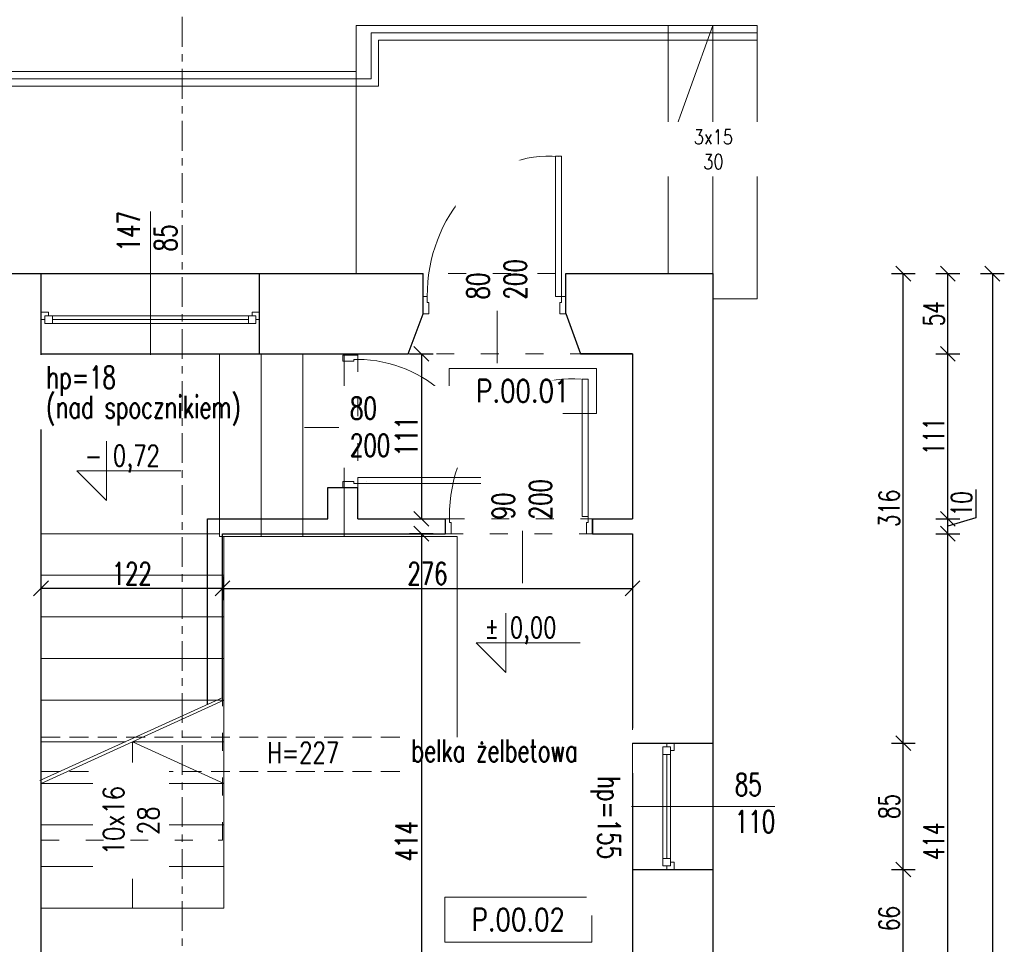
# Model space of a CAD drawing. Header units: inches. Extents: x 4551 to 8756, y -20806 to 359.
# Tile 26 of 35: x 6913 to 7575, y -4913 to -4291. Entities that reach past the tile are written whole.
import ezdxf
from ezdxf.lldxf.tags import DXFTag

# ---------------------------------------------------------------- set-up
doc = ezdxf.new("R2010")
doc.units = ezdxf.units.IN
doc.header["$MEASUREMENT"] = 0
for name, pattern in [('ACAD_ISO03W100', [30, 12, -18]), ('CENTER', [7, 4, -1, 1, -1]), ('HIDDEN', [9.525, 6.35, -3.175])]:
    doc.linetypes.add(name, pattern=pattern)
doc.layers.add('0_RID_NIEDRUKOWALNA', color=7, linetype='ACAD_ISO03W100', lineweight=0, plot=False)
for name, color, linetype, lineweight in [('0_RID_STOLARKA', 7, 'Continuous', 5), ('0_RID_WIDOK', 252, 'Continuous', 5), ('0_RID_WYMIAR', 117, 'Continuous', 5), ('A-AREA-IDEN', 202, 'Continuous', 9), ('A_opisy-stolarka', 7, 'Continuous', 9), ('K-MUR', 1, 'Continuous', 30), ('K-WYMIARY', 150, 'Continuous', 5), ('WYMIAR_PB', 115, 'Continuous', 5)]:
    doc.layers.add(name, color=color, linetype=linetype, lineweight=lineweight)
doc.styles.add('1 100 MAŁE', font='romans.shx', dxfattribs={"width": 0.8, "height": 16})
doc.styles.add('RomanS', font='romans.shx', dxfattribs={"width": 0.8})
doc.styles.add('standard_1', font='romans.shx', dxfattribs={"width": 0.7})
tags = doc.linetypes.add('DASH', pattern=[15, 10, -5]).pattern_tags.tags
tags[6:7] = [DXFTag(74, 4), DXFTag(75, 0), DXFTag(340, '0'), DXFTag(46, 0.0), DXFTag(50, 0.0), DXFTag(44, 0.0), DXFTag(45, 0.0)]
tags[4:5] = [DXFTag(74, 4), DXFTag(75, 0), DXFTag(340, '0'), DXFTag(46, 0.0), DXFTag(50, 0.0), DXFTag(44, 0.0), DXFTag(45, 0.0)]
doc.dimstyles.new('ISO-100', dxfattribs={"dimtxt": 15, "dimasz": 10, "dimexe": 8, "dimexo": 0.425, "dimgap": 2.5, "dimtad": 1, "dimdec": 1, "dimrnd": 0.5, "dimtxsty": 'standard_1', "dimblk": 'OBLIQUE', "dimcen": 10, "dimadec": 0, "dimazin": 0, "dimtfac": 1, "dimtdec": 0, "dimtmove": 0, "dimatfit": 3, "dimldrblk": 'OBLIQUE', "dimfxl": 8, "dimfxlon": 1, "dimarcsym": 0})

# ---------------------------------------------------------------- blocks, each defined once
blk = doc.blocks.new('_Oblique')
at = {"color": 0, "linetype": 'ByBlock', "lineweight": -2}
blk.add_line((-0.5, -0.5), (0.5, 0.5), dxfattribs=at)
blk = doc.blocks.new('*D160')
at = {"layer": 'Defpoints', "color": 0}
for p in [(6927.13, -4172.15), (6821.13, -4462.17), (6927.13, -4462.17)]:
    blk.add_point(p, dxfattribs=at)
at = {"layer": 'K-WYMIARY', "color": 0, "lineweight": -2}
for p, q in [((6821.13, -4180.15), (6821.13, -4164.15)), ((6927.13, -4180.15), (6927.13, -4164.15)), ((6821.13, -4172.15), (6927.13, -4172.15))]:
    blk.add_line(p, q, dxfattribs=at)
at = {"layer": 'K-WYMIARY', "color": 0, "lineweight": -2, "xscale": 10, "yscale": 10, "zscale": 10, "rotation": 180}
blk.add_blockref('_Oblique', (6821.13, -4172.15), dxfattribs=at)
at = {"layer": 'K-WYMIARY', "color": 0, "lineweight": -2, "xscale": 10, "yscale": 10, "zscale": 10}
blk.add_blockref('_Oblique', (6927.13, -4172.15), dxfattribs=at)
at = {"layer": 'K-WYMIARY', "color": 0, "insert": (6874.13, -4162.65), "char_height": 14, "attachment_point": 5, "style": 'standard_1'}
blk.add_mtext('106', dxfattribs=at)
blk = doc.blocks.new('*D161')
at = {"layer": 'Defpoints', "color": 0}
for p in [(7074.13, -4172.15), (6927.13, -4462.17), (7074.13, -4462.17)]:
    blk.add_point(p, dxfattribs=at)
at = {"layer": 'K-WYMIARY', "color": 0, "lineweight": -2}
for p, q in [((6927.13, -4180.15), (6927.13, -4164.15)), ((7074.13, -4180.15), (7074.13, -4164.15)), ((6927.13, -4172.15), (7074.13, -4172.15))]:
    blk.add_line(p, q, dxfattribs=at)
at = {"layer": 'K-WYMIARY', "color": 0, "lineweight": -2, "xscale": 10, "yscale": 10, "zscale": 10, "rotation": 180}
blk.add_blockref('_Oblique', (6927.13, -4172.15), dxfattribs=at)
at = {"layer": 'K-WYMIARY', "color": 0, "lineweight": -2, "xscale": 10, "yscale": 10, "zscale": 10}
blk.add_blockref('_Oblique', (7074.13, -4172.15), dxfattribs=at)
at = {"layer": 'K-WYMIARY', "color": 0, "insert": (7000.63, -4162.65), "char_height": 14, "attachment_point": 5, "style": 'standard_1'}
blk.add_mtext('147', dxfattribs=at)
blk = doc.blocks.new('*D162')
at = {"layer": 'Defpoints', "color": 0}
for p in [(7184.13, -4172.15), (7074.13, -4462.17), (7184.13, -4462.17)]:
    blk.add_point(p, dxfattribs=at)
at = {"layer": 'K-WYMIARY', "color": 0, "lineweight": -2}
for p, q in [((7074.13, -4180.15), (7074.13, -4164.15)), ((7184.13, -4180.15), (7184.13, -4164.15)), ((7074.13, -4172.15), (7184.13, -4172.15))]:
    blk.add_line(p, q, dxfattribs=at)
at = {"layer": 'K-WYMIARY', "color": 0, "lineweight": -2, "xscale": 10, "yscale": 10, "zscale": 10, "rotation": 180}
blk.add_blockref('_Oblique', (7074.13, -4172.15), dxfattribs=at)
at = {"layer": 'K-WYMIARY', "color": 0, "lineweight": -2, "xscale": 10, "yscale": 10, "zscale": 10}
blk.add_blockref('_Oblique', (7184.13, -4172.15), dxfattribs=at)
at = {"layer": 'K-WYMIARY', "color": 0, "insert": (7129.13, -4162.65), "char_height": 14, "attachment_point": 5, "style": 'standard_1'}
blk.add_mtext('110', dxfattribs=at)
blk = doc.blocks.new('*D163')
at = {"layer": 'Defpoints', "color": 0}
for p in [(7280.13, -4172.15), (7184.13, -4462.17), (7280.13, -4462.17)]:
    blk.add_point(p, dxfattribs=at)
at = {"layer": 'K-WYMIARY', "color": 0, "lineweight": -2}
for p, q in [((7184.13, -4180.15), (7184.13, -4164.15)), ((7280.13, -4180.15), (7280.13, -4164.15)), ((7184.13, -4172.15), (7280.13, -4172.15))]:
    blk.add_line(p, q, dxfattribs=at)
at = {"layer": 'K-WYMIARY', "color": 0, "lineweight": -2, "xscale": 10, "yscale": 10, "zscale": 10, "rotation": 180}
blk.add_blockref('_Oblique', (7184.13, -4172.15), dxfattribs=at)
at = {"layer": 'K-WYMIARY', "color": 0, "lineweight": -2, "xscale": 10, "yscale": 10, "zscale": 10}
blk.add_blockref('_Oblique', (7280.13, -4172.15), dxfattribs=at)
at = {"layer": 'K-WYMIARY', "color": 0, "insert": (7232.13, -4162.65), "char_height": 14, "attachment_point": 5, "style": 'standard_1'}
blk.add_mtext('96', dxfattribs=at)
blk = doc.blocks.new('*D164')
at = {"layer": 'Defpoints', "color": 0}
for p in [(7379.13, -4172.15), (7280.13, -4462.17), (7379.13, -4462.17)]:
    blk.add_point(p, dxfattribs=at)
at = {"layer": 'K-WYMIARY', "color": 0, "lineweight": -2}
for p, q in [((7280.13, -4180.15), (7280.13, -4164.15)), ((7379.13, -4180.15), (7379.13, -4164.15)), ((7280.13, -4172.15), (7379.13, -4172.15))]:
    blk.add_line(p, q, dxfattribs=at)
at = {"layer": 'K-WYMIARY', "color": 0, "lineweight": -2, "xscale": 10, "yscale": 10, "zscale": 10, "rotation": 180}
blk.add_blockref('_Oblique', (7280.13, -4172.15), dxfattribs=at)
at = {"layer": 'K-WYMIARY', "color": 0, "lineweight": -2, "xscale": 10, "yscale": 10, "zscale": 10}
blk.add_blockref('_Oblique', (7379.13, -4172.15), dxfattribs=at)
at = {"layer": 'K-WYMIARY', "color": 0, "insert": (7329.63, -4162.65), "char_height": 14, "attachment_point": 5, "style": 'standard_1'}
blk.add_mtext('99', dxfattribs=at)
blk = doc.blocks.new('*D171')
at = {"layer": 'Defpoints', "color": 0}
for p in [(6927.13, -4142.15), (6904.13, -4516.17), (6927.13, -4516.17)]:
    blk.add_point(p, dxfattribs=at)
at = {"layer": 'K-WYMIARY', "color": 0, "lineweight": -2}
for p, q in [((6904.13, -4150.15), (6904.13, -4134.15)), ((6927.13, -4150.15), (6927.13, -4134.15)), ((6904.13, -4142.15), (6927.13, -4142.15))]:
    blk.add_line(p, q, dxfattribs=at)
at = {"layer": 'K-WYMIARY', "color": 0, "lineweight": -2, "xscale": 10, "yscale": 10, "zscale": 10, "rotation": 180}
blk.add_blockref('_Oblique', (6904.13, -4142.15), dxfattribs=at)
at = {"layer": 'K-WYMIARY', "color": 0, "lineweight": -2, "xscale": 10, "yscale": 10, "zscale": 10}
blk.add_blockref('_Oblique', (6927.13, -4142.15), dxfattribs=at)
at = {"layer": 'K-WYMIARY', "color": 0, "insert": (6915.63, -4132.65), "char_height": 14, "attachment_point": 5, "style": 'standard_1'}
blk.add_mtext('23', dxfattribs=at)
blk = doc.blocks.new('*D172')
at = {"layer": 'Defpoints', "color": 0}
for p in [(7325.13, -4142.15), (6927.13, -4516.17), (7325.13, -4516.17)]:
    blk.add_point(p, dxfattribs=at)
at = {"layer": 'K-WYMIARY', "color": 0, "lineweight": -2}
for p, q in [((6927.13, -4150.15), (6927.13, -4134.15)), ((7325.13, -4150.15), (7325.13, -4134.15)), ((6927.13, -4142.15), (7325.13, -4142.15))]:
    blk.add_line(p, q, dxfattribs=at)
at = {"layer": 'K-WYMIARY', "color": 0, "lineweight": -2, "xscale": 10, "yscale": 10, "zscale": 10, "rotation": 180}
blk.add_blockref('_Oblique', (6927.13, -4142.15), dxfattribs=at)
at = {"layer": 'K-WYMIARY', "color": 0, "lineweight": -2, "xscale": 10, "yscale": 10, "zscale": 10}
blk.add_blockref('_Oblique', (7325.13, -4142.15), dxfattribs=at)
at = {"layer": 'K-WYMIARY', "color": 0, "insert": (7126.13, -4132.65), "char_height": 14, "attachment_point": 5, "style": 'standard_1'}
blk.add_mtext('398', dxfattribs=at)
blk = doc.blocks.new('*D173')
at = {"layer": 'Defpoints', "color": 0}
for p in [(7379.13, -4142.15), (7379.13, -4462.17), (7325.13, -4516.17)]:
    blk.add_point(p, dxfattribs=at)
at = {"layer": 'K-WYMIARY', "color": 0, "lineweight": -2}
for p, q in [((7325.13, -4150.15), (7325.13, -4134.15)), ((7379.13, -4150.15), (7379.13, -4134.15)), ((7325.13, -4142.15), (7379.13, -4142.15))]:
    blk.add_line(p, q, dxfattribs=at)
at = {"layer": 'K-WYMIARY', "color": 0, "lineweight": -2, "xscale": 10, "yscale": 10, "zscale": 10, "rotation": 180}
blk.add_blockref('_Oblique', (7325.13, -4142.15), dxfattribs=at)
at = {"layer": 'K-WYMIARY', "color": 0, "lineweight": -2, "xscale": 10, "yscale": 10, "zscale": 10}
blk.add_blockref('_Oblique', (7379.13, -4142.15), dxfattribs=at)
at = {"layer": 'K-WYMIARY', "color": 0, "insert": (7352.13, -4132.65), "char_height": 14, "attachment_point": 5, "style": 'standard_1'}
blk.add_mtext('54', dxfattribs=at)
blk = doc.blocks.new('*D174')
at = {"layer": 'Defpoints', "color": 0}
for p in [(7379.13, -4112.15), (5041.13, -4432.17), (7379.13, -4432.17)]:
    blk.add_point(p, dxfattribs=at)
at = {"layer": 'K-WYMIARY', "color": 0, "lineweight": -2}
for p, q in [((5041.13, -4120.15), (5041.13, -4104.15)), ((7379.13, -4120.15), (7379.13, -4104.15)), ((5041.13, -4112.15), (7379.13, -4112.15))]:
    blk.add_line(p, q, dxfattribs=at)
at = {"layer": 'K-WYMIARY', "color": 0, "lineweight": -2, "xscale": 10, "yscale": 10, "zscale": 10, "rotation": 180}
blk.add_blockref('_Oblique', (5041.13, -4112.15), dxfattribs=at)
at = {"layer": 'K-WYMIARY', "color": 0, "lineweight": -2, "xscale": 10, "yscale": 10, "zscale": 10}
blk.add_blockref('_Oblique', (7379.13, -4112.15), dxfattribs=at)
at = {"layer": 'K-WYMIARY', "color": 0, "insert": (6210.13, -4102.65), "char_height": 14, "attachment_point": 5, "style": 'standard_1'}
blk.add_mtext('2338', dxfattribs=at)
blk = doc.blocks.new('*D201')
at = {"layer": 'Defpoints', "color": 0}
for p in [(7379.13, -4462.17), (7247.36, -5629.17), (7567.38, -5629.17)]:
    blk.add_point(p, dxfattribs=at)
at = {"layer": 'K-WYMIARY', "color": 0, "lineweight": -2}
for p, q in [((7559.38, -4462.17), (7575.38, -4462.17)), ((7567.38, -4462.17), (7567.38, -5629.17)), ((7559.38, -5629.17), (7575.38, -5629.17))]:
    blk.add_line(p, q, dxfattribs=at)
at = {"layer": 'K-WYMIARY', "color": 0, "lineweight": -2, "xscale": 10, "yscale": 10, "zscale": 10}
for p, rotation in [((7567.38, -4462.17), 90), ((7567.38, -5629.17), 270)]:
    blk.add_blockref('_Oblique', p, dxfattribs=dict(at, rotation=rotation))
at = {"layer": 'K-WYMIARY', "color": 0, "insert": (7557.88, -5045.67), "char_height": 14, "attachment_point": 5, "rotation": 90, "style": 'standard_1'}
blk.add_mtext('1167', dxfattribs=at)
blk = doc.blocks.new('*D208')
at = {"layer": 'Defpoints', "color": 0}
for p in [(7379.13, -4863.17), (7507.38, -4863.17), (7379.13, -4929.17)]:
    blk.add_point(p, dxfattribs=at)
at = {"layer": 'K-WYMIARY', "color": 0, "lineweight": -2}
for p, q in [((7499.38, -4863.17), (7515.38, -4863.17)), ((7507.38, -4929.17), (7507.38, -4863.17)), ((7499.38, -4929.17), (7515.38, -4929.17))]:
    blk.add_line(p, q, dxfattribs=at)
at = {"layer": 'K-WYMIARY', "color": 0, "lineweight": -2, "xscale": 10, "yscale": 10, "zscale": 10}
for p, rotation in [((7507.38, -4863.17), 90), ((7507.38, -4929.17), 270)]:
    blk.add_blockref('_Oblique', p, dxfattribs=dict(at, rotation=rotation))
at = {"layer": 'K-WYMIARY', "color": 0, "insert": (7497.88, -4896.17), "char_height": 14, "attachment_point": 5, "rotation": 90, "style": 'standard_1'}
blk.add_mtext('66', dxfattribs=at)
blk = doc.blocks.new('*D209')
at = {"layer": 'Defpoints', "color": 0}
for p in [(7379.13, -4778.17), (7507.38, -4778.17), (7379.13, -4863.17)]:
    blk.add_point(p, dxfattribs=at)
at = {"layer": 'K-WYMIARY', "color": 0, "lineweight": -2}
for p, q in [((7499.38, -4778.17), (7515.38, -4778.17)), ((7507.38, -4863.17), (7507.38, -4778.17)), ((7499.38, -4863.17), (7515.38, -4863.17))]:
    blk.add_line(p, q, dxfattribs=at)
at = {"layer": 'K-WYMIARY', "color": 0, "lineweight": -2, "xscale": 10, "yscale": 10, "zscale": 10}
for p, rotation in [((7507.38, -4778.17), 90), ((7507.38, -4863.17), 270)]:
    blk.add_blockref('_Oblique', p, dxfattribs=dict(at, rotation=rotation))
at = {"layer": 'K-WYMIARY', "color": 0, "insert": (7497.88, -4820.67), "char_height": 14, "attachment_point": 5, "rotation": 90, "style": 'standard_1'}
blk.add_mtext('85', dxfattribs=at)
blk = doc.blocks.new('*D210')
at = {"layer": 'Defpoints', "color": 0}
for p in [(7379.13, -4462.17), (7507.38, -4462.17), (7379.13, -4778.17)]:
    blk.add_point(p, dxfattribs=at)
at = {"layer": 'K-WYMIARY', "color": 0, "lineweight": -2}
for p, q in [((7499.38, -4462.17), (7515.38, -4462.17)), ((7507.38, -4778.17), (7507.38, -4462.17)), ((7499.38, -4778.17), (7515.38, -4778.17))]:
    blk.add_line(p, q, dxfattribs=at)
at = {"layer": 'K-WYMIARY', "color": 0, "lineweight": -2, "xscale": 10, "yscale": 10, "zscale": 10}
for p, rotation in [((7507.38, -4462.17), 90), ((7507.38, -4778.17), 270)]:
    blk.add_blockref('_Oblique', p, dxfattribs=dict(at, rotation=rotation))
at = {"layer": 'K-WYMIARY', "color": 0, "insert": (7497.88, -4620.17), "char_height": 14, "attachment_point": 5, "rotation": 90, "style": 'standard_1'}
blk.add_mtext('316', dxfattribs=at)
blk = doc.blocks.new('*D217')
at = {"layer": 'Defpoints', "color": 0}
for p in [(7325.13, -4637.17), (7537.38, -4637.17), (7323.76, -5051.17)]:
    blk.add_point(p, dxfattribs=at)
at = {"layer": 'K-WYMIARY', "color": 0, "lineweight": -2}
for p, q in [((7529.38, -4637.17), (7545.38, -4637.17)), ((7537.38, -5051.17), (7537.38, -4637.17)), ((7529.38, -5051.17), (7545.38, -5051.17))]:
    blk.add_line(p, q, dxfattribs=at)
at = {"layer": 'K-WYMIARY', "color": 0, "lineweight": -2, "xscale": 10, "yscale": 10, "zscale": 10}
for p, rotation in [((7537.38, -4637.17), 90), ((7537.38, -5051.17), 270)]:
    blk.add_blockref('_Oblique', p, dxfattribs=dict(at, rotation=rotation))
at = {"layer": 'K-WYMIARY', "color": 0, "insert": (7527.88, -4844.17), "char_height": 14, "attachment_point": 5, "rotation": 90, "style": 'standard_1'}
blk.add_mtext('414', dxfattribs=at)
blk = doc.blocks.new('*D218')
at = {"layer": 'Defpoints', "color": 0}
for p in [(7324.87, -4627.17), (7537.38, -4627.17), (7325.13, -4637.17)]:
    blk.add_point(p, dxfattribs=at)
at = {"layer": 'K-WYMIARY', "color": 0, "lineweight": -2}
for p, q in [((7556.13, -4607.54), (7556.13, -4626.54)), ((7529.38, -4627.17), (7545.38, -4627.17)), ((7556.13, -4626.54), (7537.38, -4632.17)), ((7537.38, -4637.17), (7537.38, -4627.17)), ((7529.38, -4637.17), (7545.38, -4637.17))]:
    blk.add_line(p, q, dxfattribs=at)
at = {"layer": 'K-WYMIARY', "color": 0, "lineweight": -2, "xscale": 10, "yscale": 10, "zscale": 10}
for p, rotation in [((7537.38, -4627.17), 90), ((7537.38, -4637.17), 270)]:
    blk.add_blockref('_Oblique', p, dxfattribs=dict(at, rotation=rotation))
at = {"layer": 'K-WYMIARY', "color": 0, "insert": (7546.63, -4617.04), "char_height": 14, "attachment_point": 5, "rotation": 90, "style": 'standard_1'}
blk.add_mtext('10', dxfattribs=at)
blk = doc.blocks.new('*D219')
at = {"layer": 'Defpoints', "color": 0}
for p in [(7325.13, -4516.17), (7537.38, -4516.17), (7324.87, -4627.17)]:
    blk.add_point(p, dxfattribs=at)
at = {"layer": 'K-WYMIARY', "color": 0, "lineweight": -2}
for p, q in [((7529.38, -4516.17), (7545.38, -4516.17)), ((7537.38, -4627.17), (7537.38, -4516.17)), ((7529.38, -4627.17), (7545.38, -4627.17))]:
    blk.add_line(p, q, dxfattribs=at)
at = {"layer": 'K-WYMIARY', "color": 0, "lineweight": -2, "xscale": 10, "yscale": 10, "zscale": 10}
for p, rotation in [((7537.38, -4516.17), 90), ((7537.38, -4627.17), 270)]:
    blk.add_blockref('_Oblique', p, dxfattribs=dict(at, rotation=rotation))
at = {"layer": 'K-WYMIARY', "color": 0, "insert": (7527.88, -4571.67), "char_height": 14, "attachment_point": 5, "rotation": 90, "style": 'standard_1'}
blk.add_mtext('111', dxfattribs=at)
blk = doc.blocks.new('*D220')
at = {"layer": 'Defpoints', "color": 0}
for p in [(7379.13, -4462.17), (7537.38, -4462.17), (7325.13, -4516.17)]:
    blk.add_point(p, dxfattribs=at)
at = {"layer": 'K-WYMIARY', "color": 0, "lineweight": -2}
for p, q in [((7529.38, -4462.17), (7545.38, -4462.17)), ((7537.38, -4516.17), (7537.38, -4462.17)), ((7529.38, -4516.17), (7545.38, -4516.17))]:
    blk.add_line(p, q, dxfattribs=at)
at = {"layer": 'K-WYMIARY', "color": 0, "lineweight": -2, "xscale": 10, "yscale": 10, "zscale": 10}
for p, rotation in [((7537.38, -4462.17), 90), ((7537.38, -4516.17), 270)]:
    blk.add_blockref('_Oblique', p, dxfattribs=dict(at, rotation=rotation))
at = {"layer": 'K-WYMIARY', "color": 0, "insert": (7527.88, -4489.17), "char_height": 14, "attachment_point": 5, "rotation": 90, "style": 'standard_1'}
blk.add_mtext('54', dxfattribs=at)
blk = doc.blocks.new('*D313')
at = {"layer": 'Defpoints', "color": 0}
for p in [(7049.13, -4637.17), (7325.13, -4637.17), (7325.13, -4674)]:
    blk.add_point(p, dxfattribs=at)
at = {"layer": 'K-WYMIARY', "color": 0, "lineweight": -2}
for p, q in [((7049.13, -4666), (7049.13, -4682)), ((7325.13, -4666), (7325.13, -4682)), ((7049.13, -4674), (7325.13, -4674))]:
    blk.add_line(p, q, dxfattribs=at)
at = {"layer": 'K-WYMIARY', "color": 0, "lineweight": -2, "xscale": 10, "yscale": 10, "zscale": 10, "rotation": 180}
blk.add_blockref('_Oblique', (7049.13, -4674), dxfattribs=at)
at = {"layer": 'K-WYMIARY', "color": 0, "lineweight": -2, "xscale": 10, "yscale": 10, "zscale": 10}
blk.add_blockref('_Oblique', (7325.13, -4674), dxfattribs=at)
at = {"layer": 'K-WYMIARY', "color": 0, "insert": (7187.13, -4664), "char_height": 15, "attachment_point": 5, "style": 'standard_1'}
blk.add_mtext('276', dxfattribs=at)
blk = doc.blocks.new('*D314')
at = {"layer": 'Defpoints', "color": 0}
for p in [(7049.13, -4637.17), (6927, -4674), (6927, -4749.17)]:
    blk.add_point(p, dxfattribs=at)
at = {"layer": 'K-WYMIARY', "color": 0, "lineweight": -2}
for p, q in [((6927, -4682), (6927, -4666)), ((7049.13, -4666), (7049.13, -4682)), ((7049.13, -4674), (6927, -4674))]:
    blk.add_line(p, q, dxfattribs=at)
at = {"layer": 'K-WYMIARY', "color": 0, "lineweight": -2, "xscale": 10, "yscale": 10, "zscale": 10, "rotation": 180}
blk.add_blockref('_Oblique', (6927, -4674), dxfattribs=at)
at = {"layer": 'K-WYMIARY', "color": 0, "lineweight": -2, "xscale": 10, "yscale": 10, "zscale": 10}
blk.add_blockref('_Oblique', (7049.13, -4674), dxfattribs=at)
at = {"layer": 'K-WYMIARY', "color": 0, "insert": (6988.07, -4664), "char_height": 15, "attachment_point": 5, "style": 'standard_1'}
blk.add_mtext('122', dxfattribs=at)
blk = doc.blocks.new('*D315')
at = {"layer": 'Defpoints', "color": 0}
for p in [(7174.13, -4516.17), (7174.13, -4627.17), (7183, -4627.17)]:
    blk.add_point(p, dxfattribs=at)
at = {"layer": 'K-WYMIARY', "color": 0, "lineweight": -2}
for p, q in [((7175, -4516.17), (7191, -4516.17)), ((7183, -4516.17), (7183, -4627.17)), ((7175, -4627.17), (7191, -4627.17))]:
    blk.add_line(p, q, dxfattribs=at)
at = {"layer": 'K-WYMIARY', "color": 0, "lineweight": -2, "xscale": 10, "yscale": 10, "zscale": 10}
for p, rotation in [((7183, -4516.17), 90), ((7183, -4627.17), 270)]:
    blk.add_blockref('_Oblique', p, dxfattribs=dict(at, rotation=rotation))
at = {"layer": 'K-WYMIARY', "color": 0, "insert": (7173, -4571.67), "char_height": 15, "attachment_point": 5, "rotation": 90, "style": 'standard_1'}
blk.add_mtext('111', dxfattribs=at)
blk = doc.blocks.new('*D316')
at = {"layer": 'Defpoints', "color": 0}
for p in [(7199.13, -4637.17), (7183, -5051.17), (7252.13, -5051.17)]:
    blk.add_point(p, dxfattribs=at)
at = {"layer": 'K-WYMIARY', "color": 0, "lineweight": -2}
for p, q in [((7191, -4637.17), (7175, -4637.17)), ((7183, -4637.17), (7183, -5051.17)), ((7191, -5051.17), (7175, -5051.17))]:
    blk.add_line(p, q, dxfattribs=at)
at = {"layer": 'K-WYMIARY', "color": 0, "lineweight": -2, "xscale": 10, "yscale": 10, "zscale": 10}
for p, rotation in [((7183, -4637.17), 90), ((7183, -5051.17), 270)]:
    blk.add_blockref('_Oblique', p, dxfattribs=dict(at, rotation=rotation))
at = {"layer": 'K-WYMIARY', "color": 0, "insert": (7173, -4844.17), "char_height": 15, "attachment_point": 5, "rotation": 90, "style": 'standard_1'}
blk.add_mtext('414', dxfattribs=at)

msp = doc.modelspace()

# ---------------------------------------------------------------- linework, layer by layer
at = {"layer": '0_RID_STOLARKA', "color": 7}
for p, q in [((7277.33, -4383.27), (7273.33, -4383.27)), ((7273.33, -4383.27), (7273.33, -4477.67)), ((7277.33, -4477.67), (7277.33, -4383.27)), ((7184.13, -4477.67), (7184.13, -4487.67)), ((7186.93, -4477.67), (7184.13, -4477.67)), ((7184.13, -4477.67), (7184.13, -4489.17)), ((7184.13, -4477.67), (7184.13, -4489.17)), ((7186.93, -4481.67), (7186.93, -4477.67)), ((7273.33, -4477.67), (7277.33, -4477.67)), ((7280.13, -4477.67), (7277.33, -4477.67)), ((7277.33, -4477.67), (7277.33, -4481.67)), ((7280.13, -4477.67), (7280.13, -4487.67)), ((7280.13, -4489.17), (7280.13, -4477.67)), ((7280.13, -4477.67), (7280.13, -4489.17)), ((7188.13, -4481.67), (7186.93, -4481.67)), ((7188.13, -4489.17), (7188.13, -4481.67)), ((7277.33, -4481.67), (7276.13, -4481.67)), ((7276.13, -4481.67), (7276.13, -4489.17)), ((7184.13, -4489.17), (7188.13, -4489.17)), ((7276.13, -4489.17), (7280.13, -4489.17)), ((7130.13, -4517.17), (7130.13, -4521.17)), ((7140.13, -4517.17), (7130.13, -4517.17)), ((7140.13, -4519.97), (7140.13, -4517.17)), ((7130.13, -4521.17), (7137.63, -4521.17)), ((7137.63, -4521.17), (7137.63, -4519.97)), ((7137.63, -4519.97), (7140.13, -4519.97)), ((7295.33, -4533.27), (7291.33, -4533.27)), ((7291.33, -4533.27), (7291.33, -4625.67)), ((7295.33, -4625.67), (7295.33, -4533.27)), ((7224.13, -4599.37), (7140.13, -4599.37)), ((7140.13, -4599.37), (7140.13, -4603.37)), ((7137.63, -4602.17), (7130.13, -4602.17)), ((7130.13, -4602.17), (7130.13, -4606.17)), ((7137.63, -4603.37), (7137.63, -4602.17)), ((7140.13, -4603.37), (7137.63, -4603.37)), ((7140.13, -4606.17), (7140.13, -4603.37)), ((7140.13, -4603.37), (7224.13, -4603.37)), ((7130.13, -4606.17), (7140.13, -4606.17)), ((7130.13, -4606.17), (7140.13, -4606.17)), ((7140.13, -4606.17), (7130.13, -4606.17)), ((7140.13, -4606.17), (7131.63, -4606.17)), ((7201.93, -4629.67), (7201.93, -4625.67)), ((7291.33, -4625.67), (7295.33, -4625.67)), ((7295.33, -4625.67), (7295.33, -4629.67)), ((7199.13, -4627.17), (7199.13, -4635.67)), ((7201.93, -4627.17), (7199.13, -4627.17)), ((7199.13, -4627.17), (7199.13, -4637.17)), ((7203.13, -4629.67), (7201.93, -4629.67)), ((7203.13, -4637.17), (7203.13, -4629.67)), ((7295.33, -4629.67), (7294.13, -4629.67)), ((7294.13, -4629.67), (7294.13, -4637.17)), ((7298.13, -4627.17), (7295.33, -4627.17)), ((7298.13, -4627.17), (7298.13, -4635.67)), ((7298.13, -4637.17), (7298.13, -4627.17)), ((7199.13, -4637.17), (7203.13, -4637.17)), ((7294.13, -4637.17), (7298.13, -4637.17))]:
    msp.add_line(p, q, dxfattribs=at)
at = {"layer": '0_RID_STOLARKA'}
for p, q in [((7234.13, -4522.51), (7234.13, -4428.53)), ((6932.13, -4488.17), (6927.13, -4488.17)), ((6927.13, -4488.17), (6927.13, -4493.17)), ((6927.13, -4493.17), (6929.63, -4493.17)), ((6929.63, -4493.17), (6929.63, -4490.67)), ((6929.63, -4490.67), (6932.13, -4490.67)), ((6934.63, -4490.67), (6929.63, -4490.67)), ((6929.63, -4490.67), (6929.63, -4495.67)), ((6932.13, -4490.67), (6932.13, -4488.17)), ((6934.63, -4490.67), (7066.63, -4490.67)), ((6934.63, -4495.67), (6934.63, -4490.67)), ((6934.63, -4493.17), (6995.63, -4493.17)), ((6995.63, -4493.17), (7066.63, -4493.17)), ((7066.63, -4495.67), (7066.63, -4490.67)), ((7066.63, -4490.67), (7071.63, -4490.67)), ((7069.13, -4490.67), (7069.13, -4488.17)), ((7069.13, -4488.17), (7074.13, -4488.17)), ((7071.63, -4490.67), (7069.13, -4490.67)), ((7071.63, -4493.17), (7071.63, -4490.67)), ((7071.63, -4490.67), (7071.63, -4495.67)), ((7074.13, -4493.17), (7071.63, -4493.17)), ((7074.13, -4488.17), (7074.13, -4493.17)), ((6929.63, -4495.67), (6934.63, -4495.67)), ((6934.63, -4495.67), (7066.63, -4495.67)), ((6934.63, -4495.67), (7066.63, -4495.67)), ((7071.63, -4495.67), (7066.63, -4495.67)), ((7104.4, -4565.67), (7198.38, -4565.67)), ((7251.13, -4670.51), (7251.13, -4576.53)), ((7353.13, -4783.17), (7353.13, -4778.17)), ((7345.63, -4860.67), (7345.63, -4855.67)), ((7345.63, -4855.67), (7350.63, -4855.67)), ((7350.63, -4855.67), (7350.63, -4860.67)), ((7350.63, -4860.67), (7345.63, -4860.67)), ((7348.13, -4860.67), (7350.63, -4860.67)), ((7348.13, -4860.67), (7348.13, -4863.17)), ((7353.13, -4863.17), (7348.13, -4863.17)), ((7350.63, -4860.67), (7350.63, -4858.17)), ((7350.63, -4858.17), (7353.13, -4858.17)), ((7353.13, -4858.17), (7353.13, -4863.17))]:
    msp.add_line(p, q, dxfattribs=at)
at = {"layer": '0_RID_STOLARKA', "color": 7}
msp.add_lwpolyline([(7145.97, -4602.15), (7145.97, -4602.15)], close=True, dxfattribs=at)
for centre, major_axis, ratio, start_param, end_param in [((7268.33, -4477.67), (0, 94.53), 0.861341, -0.085878, 1.570796), ((7140.13, -4603.37), (-84.03, 0), 0.992495, 3.141593, 4.712389), ((7283.33, -4625.67), (0, 92.75), 0.877934, -0.089504, 1.570796)]:
    msp.add_ellipse(centre, major_axis=major_axis, ratio=ratio, start_param=start_param, end_param=end_param, dxfattribs=at)
at = {"layer": '0_RID_WIDOK'}
for p, q in [((7139.13, -4462.17), (7139.13, -4295.17)), ((7349.13, -4462.17), (7349.13, -4295.17)), ((7349.13, -4378.67), (7379.13, -4295.17)), ((7379.13, -4479.17), (7379.13, -4295.17)), ((7409.13, -4479.17), (7409.13, -4295.17)), ((7349.13, -4378.67), (7409.13, -4378.67)), ((7379.13, -4479.17), (7409.13, -4479.17)), ((6988.63, -4889.17), (6988.63, -4777.17))]:
    msp.add_line(p, q, dxfattribs=at)
at = {"layer": '0_RID_WIDOK', "linetype": 'DASH', "lineweight": 5}
for p, q in [((7103.13, -4639.17), (7103.13, -4516.17)), ((7131.13, -4639.17), (7131.13, -4516.17))]:
    msp.add_line(p, q, dxfattribs=at)
at = {"layer": '0_RID_WIDOK', "lineweight": 9}
for p, q in [((6926.3, -4803.35), (7049.3, -4747.35)), ((6927.13, -4805.17), (7050.13, -4749.17)), ((7050.13, -4889.17), (7050.13, -4746.97))]:
    msp.add_line(p, q, dxfattribs=at)
at = {"layer": '0_RID_WIDOK'}
for points in [[(6729.13, -4331.17), (7149.13, -4331.17), (7149.13, -4300.17), (7409.13, -4300.17)], [(7139.13, -4295.17), (7409.13, -4295.17)], [(6729.13, -4336.17), (7154.13, -4336.17), (7154.13, -4305.17), (7409.13, -4305.17)], [(6729.13, -4326.17), (7139.13, -4326.17)]]:
    msp.add_lwpolyline(points, dxfattribs=at)
at = {"layer": '0_RID_WIDOK', "linetype": 'DASH', "lineweight": 5}
for points in [[(6927.13, -4637.17), (7047.13, -4637.17)], [(7207.13, -4774.17), (7207.13, -4639.17), (7050.13, -4639.17), (7050.13, -4746.97)], [(6927.13, -4665.17), (7050.13, -4665.17)], [(6927.13, -4693.17), (7050.13, -4693.17)], [(6927.13, -4721.17), (7050.13, -4721.17)]]:
    msp.add_lwpolyline(points, dxfattribs=at)
at = {"layer": '0_RID_WIDOK', "linetype": 'DASH', "lineweight": 9}
for points in [[(6927.13, -4749.17), (7050.13, -4749.17)], [(6927.13, -4777.17), (6983.81, -4777.17)]]:
    msp.add_lwpolyline(points, dxfattribs=at)
at = {"layer": '0_RID_WIDOK', "linetype": 'HIDDEN', "lineweight": 9, "ltscale": 2}
for points in [[(6927.13, -4774.17), (7325.13, -4774.17)], [(6927.13, -4797.17), (7325.13, -4797.17)]]:
    msp.add_lwpolyline(points, dxfattribs=at)
at = {"layer": '0_RID_WIDOK', "lineweight": 9}
for points in [[(6988.63, -4777.17), (7050.13, -4777.17)], [(6927.13, -4805.17), (7050.13, -4805.17)], [(6927.13, -4833.17), (7050.13, -4833.17)], [(6927.13, -4861.17), (7050.13, -4861.17)], [(6927.13, -4889.17), (7050.13, -4889.17)]]:
    msp.add_lwpolyline(points, dxfattribs=at)
at = {"layer": 'A_opisy-stolarka'}
msp.add_line((7000.63, -4534.8), (7000.63, -4420.33), dxfattribs=at)
at = {"layer": 'K-MUR'}
for p, q in [((6927.13, -4516.17), (6927.13, -4462.17)), ((7074.13, -4516.17), (7074.13, -4462.17)), ((7184.13, -4489.17), (7184.13, -4462.17)), ((7280.13, -4489.17), (7280.13, -4462.17)), ((7174.13, -4516.17), (7184.13, -4489.17)), ((7280.13, -4489.01), (7290.13, -4516.17)), ((6927.13, -5051.17), (6927.13, -4516.17)), ((7325.13, -4516.17), (7290.13, -4516.17)), ((7120.13, -4627.17), (7120.13, -4606.17)), ((7140.13, -4627.17), (7140.13, -4606.17)), ((7199.13, -4627.17), (7199.13, -4637.17)), ((7298.13, -4627.17), (7298.13, -4637.17)), ((7325.13, -4863.17), (7379.13, -4863.17))]:
    msp.add_line(p, q, dxfattribs=at)
at = {"layer": 'K-MUR', "color": 7}
for p, q in [((7199.13, -4627.17), (7199.13, -4637.17)), ((7298.13, -4637.17), (7298.13, -4627.17))]:
    msp.add_line(p, q, dxfattribs=at)
at = {"layer": 'K-MUR', "color": 7, "lineweight": 5}
msp.add_line((7047.13, -4639.17), (7050.13, -4639.17), dxfattribs=at)
at = {"layer": 'K-MUR'}
for points in [[(5906.13, -4462.17), (7184.13, -4462.17)], [(7280.13, -4462.17), (7379.13, -4462.17), (7379.13, -4502.17), (7379.13, -4778.17)], [(6927.13, -4516.17), (7174.13, -4516.17)], [(7290.13, -4516.17), (7325.13, -4516.17), (7325.13, -4627.17)], [(7120.13, -4606.17), (7140.13, -4606.17)], [(7039.13, -4751.98), (7039.13, -4627.17), (7120.13, -4627.17)], [(7140.13, -4627.17), (7199.13, -4627.17)], [(7298.13, -4627.17), (7325.13, -4627.17)], [(7049.13, -4747.43), (7049.13, -4637.17), (7199.13, -4637.17)], [(7298.13, -4637.17), (7325.13, -4637.17)], [(7325.13, -4637.17), (7325.13, -4778.17)], [(7325.13, -4778.17), (7379.13, -4778.17)], [(7325.13, -4778.17), (7325.13, -4929.17)], [(7379.13, -4778.17), (7379.13, -4929.17)], [(7325.13, -4863.17), (7379.13, -4863.17)]]:
    msp.add_lwpolyline(points, dxfattribs=at)
at = {"layer": 'K-MUR', "color": 7, "lineweight": 9}
msp.add_lwpolyline([(6927.13, -4462.17), (7074.13, -4462.17), (7074.13, -4516.17), (6927.13, -4516.17)], close=True, dxfattribs=at)
at = {"layer": 'K-MUR', "color": 7}
msp.add_lwpolyline([(7170.13, -4627.17), (7199.13, -4627.17)], dxfattribs=at)
at = {"layer": 'WYMIAR_PB'}
msp.add_lwpolyline([(7239.9, -4690.61), (7239.9, -4730.61), (7219.9, -4710.61), (7289.9, -4710.61)], dxfattribs=at)

# ---------------------------------------------------------------- texts
at = {"layer": 'A-AREA-IDEN', "lineweight": 18, "char_height": 15.12, "width": 83.9119, "attachment_point": 5, "line_spacing_factor": 0.964689, "style": 'RomanS', "bg_fill": 16}
for s, insert in [('P.00.01', (7251.28, -4541.1)), ('P.00.02', (7248.22, -4896.87))]:
    msp.add_mtext(s, dxfattribs=dict(at, insert=insert))
at = {"layer": 'A_opisy-stolarka', "insert": (6978.42, -4447.23), "char_height": 15, "width": 86.1308, "attachment_point": 1, "rotation": 90, "style": 'standard_1'}
msp.add_mtext('{\\Fromans.shx|c1;147\\P85}', dxfattribs=at)
at = {"layer": 'A_opisy-stolarka', "insert": (7394.07, -4798.46), "char_height": 15, "width": 86.1308, "attachment_point": 1, "style": 'standard_1'}
msp.add_mtext('85\\P110', dxfattribs=at)
at = {"layer": 'WYMIAR_PB', "char_height": 14, "attachment_point": 1, "style": '1 100 MAŁE'}
for s, heights, insert in [('{\\Fsimplex.shx|c238;\\W0.75;%%P 0,00}', [-16.67], (7225.4, -4693.3)), ('{\\Fsimplex.shx|c238;\\W0.75;H=227}', [-14], (7079.12, -4777.55))]:
    msp.add_mtext_dynamic_manual_height_columns(s, width=64.0321, gutter_width=12.5, heights=heights, dxfattribs=dict(at, insert=insert))

# ---------------------------------------------------------------- dimensions: what is measured, and where the dimension line sits
at = {"layer": 'K-WYMIARY'}
for base, p1, p2, override, picture, middle in [((6927.13, -4172.15), (6821.13, -4462.17), (6927.13, -4462.17), {"dimtxt": 14, "dimtmove": 1}, '*D160', (6874.13, -4162.65)), ((7074.13, -4172.15), (6927.13, -4462.17), (7074.13, -4462.17), {"dimtxt": 14, "dimtmove": 1}, '*D161', (7000.63, -4162.65)), ((7184.13, -4172.15), (7074.13, -4462.17), (7184.13, -4462.17), {"dimtxt": 14, "dimtmove": 1}, '*D162', (7129.13, -4162.65)), ((6927, -4674), (7049.13, -4637.17), (6927, -4749.17), {"dimtmove": 1}, '*D314', (6988.07, -4664))]:
    dim = msp.add_linear_dim(base=base, p1=p1, p2=p2, dimstyle='ISO-100', override=override, dxfattribs=at)
    dim.commit()
    dim.dimension.update_dxf_attribs({"geometry": picture, "text_midpoint": middle})
for base, p1, p2, picture, middle in [((7537.38, -4462.17), (7325.13, -4516.17), (7379.13, -4462.17), '*D220', (7527.88, -4489.17)), ((7507.38, -4462.17), (7379.13, -4778.17), (7379.13, -4462.17), '*D210', (7497.88, -4620.17)), ((7537.38, -4516.17), (7324.87, -4627.17), (7325.13, -4516.17), '*D219', (7527.88, -4571.67)), ((7537.38, -4627.17), (7325.13, -4637.17), (7324.87, -4627.17), '*D218', (7546.63, -4624.04)), ((7507.38, -4778.17), (7379.13, -4863.17), (7379.13, -4778.17), '*D209', (7497.88, -4820.67)), ((7507.38, -4863.17), (7379.13, -4929.17), (7379.13, -4863.17), '*D208', (7497.88, -4896.17))]:
    dim = msp.add_linear_dim(base=base, p1=p1, p2=p2, angle=270, dimstyle='ISO-100', override={"dimtxt": 14, "dimtmove": 1}, dxfattribs=at)
    dim.commit()
    dim.dimension.update_dxf_attribs({"geometry": picture, "text_midpoint": middle})
dim = msp.add_linear_dim(base=(7325.13, -4674), p1=(7049.13, -4637.17), p2=(7325.13, -4637.17), dimstyle='ISO-100', dxfattribs=at)
dim.commit()
dim.dimension.update_dxf_attribs({"geometry": '*D313', "text_midpoint": (7187.13, -4664)})

# ---------------------------------------------------------------- next in the draw order: texts
at = {"layer": '0_RID_STOLARKA', "char_height": 15, "width": 86.1308, "attachment_point": 7, "rotation": 90, "style": 'standard_1', "bg_fill": 2}
for s, insert in [('80\\P200', (7253.69, -4479.54)), ('90\\P200', (7270.69, -4627.54))]:
    msp.add_mtext(s, dxfattribs=dict(at, insert=insert))
at = {"layer": '0_RID_STOLARKA', "insert": (7134.95, -4585.23), "char_height": 15, "width": 86.1308, "attachment_point": 7, "style": 'standard_1', "bg_fill": 2}
msp.add_mtext('80\\P200', dxfattribs=at)
at = {"layer": '0_RID_WIDOK', "insert": (7411.57, -4365.16), "char_height": 10, "width": 64.0321, "attachment_point": 3, "style": '1 100 MAŁE', "bg_fill": 2}
msp.add_mtext('\\pxqc;\\A1;3x15\\P30', dxfattribs=at)
at = {"layer": '0_RID_WIDOK', "insert": (6968.9, -4798.17), "char_height": 14, "width": 64.0321, "attachment_point": 3, "rotation": 90, "style": '1 100 MAŁE', "bg_fill": 2}
msp.add_mtext('\\pxqc;\\A1;10x16\\P28', dxfattribs=at)
at = {"layer": 'A_opisy-stolarka', "char_height": 15, "attachment_point": 1, "style": 'standard_1', "bg_fill": 2}
for s, insert, width in [('\\pxsm0.8;{\\Fromans.shx|c1;hp=18\\P(nad spocznikiem)}', (6930.55, -4524.46), 155.0662), ('\\pxsm0.8;{\\Fromans.shx|c1;belka żelbetowa}', (7176.24, -4775.64), 165.5341)]:
    msp.add_mtext(s, dxfattribs=dict(at, insert=insert, width=width))

# ---------------------------------------------------------------- next in the draw order: linework, layer by layer
at = {"layer": '0_RID_NIEDRUKOWALNA'}
msp.add_lwpolyline([(7140.13, -4627.17), (7325.13, -4627.17), (7325.13, -4516.17), (7140.13, -4516.17)], close=True, dxfattribs=at)
at = {"layer": '0_RID_STOLARKA'}
for p, q in [((7348.13, -4778.17), (7348.13, -4780.67)), ((7353.13, -4778.17), (7348.13, -4778.17)), ((7345.63, -4780.67), (7345.63, -4785.67)), ((7350.63, -4780.67), (7345.63, -4780.67)), ((7348.13, -4780.67), (7350.63, -4780.67)), ((7350.63, -4780.67), (7350.63, -4783.17)), ((7350.63, -4785.67), (7350.63, -4780.67)), ((7350.63, -4783.17), (7353.13, -4783.17)), ((7345.63, -4785.67), (7345.63, -4855.67)), ((7345.63, -4785.67), (7345.63, -4855.67)), ((7345.63, -4785.67), (7350.63, -4785.67)), ((7348.13, -4785.67), (7348.13, -4855.67)), ((7350.63, -4785.67), (7350.63, -4855.67))]:
    msp.add_line(p, q, dxfattribs=at)
at = {"layer": '0_RID_WIDOK', "linetype": 'DASH', "lineweight": 5}
for p, q in [((7047.13, -4639.17), (7047.13, -4516.17)), ((7075.13, -4639.17), (7075.13, -4516.17))]:
    msp.add_line(p, q, dxfattribs=at)
at = {"layer": '0_RID_WIDOK'}
msp.add_line((6988.63, -4777.17), (7050.13, -4805.17), dxfattribs=at)
at = {"layer": '0_RID_WIDOK', "linetype": 'DASH', "lineweight": 5}
msp.add_lwpolyline([(7050.13, -4889.17), (7050.13, -4639.17), (7207.13, -4639.17), (7207.13, -4774.17)], dxfattribs=at)
at = {"layer": '0_RID_WYMIAR', "color": 3, "linetype": 'CENTER', "ltscale": 5}
msp.add_line((7021.92, -4254.5), (7021.92, -5922), dxfattribs=at)
at = {"layer": 'A_opisy-stolarka'}
msp.add_line((7306.5, -4820.67), (7420.97, -4820.67), dxfattribs=at)
at = {"layer": 'K-MUR'}
msp.add_line((7325.13, -4778.17), (7379.13, -4778.17), dxfattribs=at)
at = {"layer": 'K-MUR', "color": 7, "lineweight": 9}
msp.add_lwpolyline([(7379.13, -4778.17), (7379.13, -4863.17), (7325.13, -4863.17), (7325.13, -4778.17)], close=True, dxfattribs=at)
at = {"layer": 'WYMIAR_PB'}
msp.add_lwpolyline([(6971.02, -4574.95), (6971.02, -4614.95), (6951.02, -4594.95), (7021.02, -4594.95)], dxfattribs=at)

# ---------------------------------------------------------------- next in the draw order: texts
at = {"layer": 'WYMIAR_PB', "insert": (6956.51, -4577.65), "char_height": 14, "attachment_point": 1, "style": '1 100 MAŁE'}
msp.add_mtext_dynamic_manual_height_columns('{\\Fsimplex.shx|c238;\\W0.75;- 0,72}', width=64.0321, gutter_width=12.5, heights=[-16.67], dxfattribs=at)

# ---------------------------------------------------------------- next in the draw order: dimensions: what is measured, and where the dimension line sits
at = {"layer": 'K-WYMIARY'}
for base, p1, p2, override, picture, middle in [((7379.13, -4112.15), (5041.13, -4432.17), (7379.13, -4432.17), {"dimtxt": 14, "dimblk": 'Oblique', "dimtmove": 1}, '*D174', (6210.13, -4102.65)), ((6927.13, -4142.15), (6904.13, -4516.17), (6927.13, -4516.17), {"dimtxt": 14, "dimtmove": 1}, '*D171', (6915.63, -4132.65)), ((7325.13, -4142.15), (6927.13, -4516.17), (7325.13, -4516.17), {"dimtxt": 14, "dimtmove": 1}, '*D172', (7126.13, -4132.65)), ((7379.13, -4142.15), (7325.13, -4516.17), (7379.13, -4462.17), {"dimtxt": 14, "dimtmove": 1}, '*D173', (7352.13, -4132.65)), ((7280.13, -4172.15), (7184.13, -4462.17), (7280.13, -4462.17), {"dimtxt": 14, "dimtmove": 1}, '*D163', (7232.13, -4162.65)), ((7379.13, -4172.15), (7280.13, -4462.17), (7379.13, -4462.17), {"dimtxt": 14, "dimtmove": 1}, '*D164', (7329.63, -4162.65))]:
    dim = msp.add_linear_dim(base=base, p1=p1, p2=p2, dimstyle='ISO-100', override=override, dxfattribs=at)
    dim.commit()
    dim.dimension.update_dxf_attribs({"geometry": picture, "text_midpoint": middle})
for base, p1, p2, picture, middle in [((7183, -4627.17), (7174.13, -4516.17), (7174.13, -4627.17), '*D315', (7173, -4571.67)), ((7183, -5051.17), (7199.13, -4637.17), (7252.13, -5051.17), '*D316', (7173, -4844.17))]:
    dim = msp.add_linear_dim(base=base, p1=p1, p2=p2, angle=90, dimstyle='ISO-100', dxfattribs=at)
    dim.commit()
    dim.dimension.update_dxf_attribs({"geometry": picture, "text_midpoint": middle})

# ---------------------------------------------------------------- next in the draw order: texts
at = {"layer": 'A_opisy-stolarka', "insert": (7316.84, -4800.27), "char_height": 15, "width": 86.1308, "attachment_point": 1, "rotation": 270, "style": 'standard_1', "bg_fill": 2}
msp.add_mtext('\\pxsm0.8;{\\Fromans.shx|c1;hp=155}', dxfattribs=at)

# ---------------------------------------------------------------- next in the draw order: linework, layer by layer
at = {"layer": '0_RID_NIEDRUKOWALNA'}
msp.add_lwpolyline([(5041.13, -4462.17), (7379.13, -4462.17), (7379.13, -5629.17), (5041.13, -5629.17)], close=True, dxfattribs=at)
msp.add_lwpolyline([(7049.13, -4747.43), (7049.13, -4637.17), (7325.13, -4637.17), (7325.13, -5051.17), (6927.13, -5051.17), (6927.13, -4843.28), (7046.12, -4843.28), (7049.13, -4843.28), (7049.13, -4747.43)], dxfattribs=at)

# ---------------------------------------------------------------- next in the draw order: dimensions: what is measured, and where the dimension line sits
at = {"layer": 'K-WYMIARY'}
for base, p1, p2, override, picture, middle in [((7567.38, -5629.17), (7379.13, -4462.17), (7247.36, -5629.17), {"dimtxt": 14, "dimblk": 'Oblique', "dimtmove": 1}, '*D201', (7557.88, -5045.67)), ((7537.38, -4637.17), (7323.76, -5051.17), (7325.13, -4637.17), {"dimtxt": 14, "dimtmove": 1}, '*D217', (7527.88, -4844.17))]:
    dim = msp.add_linear_dim(base=base, p1=p1, p2=p2, angle=270, dimstyle='ISO-100', override=override, dxfattribs=at)
    dim.commit()
    dim.dimension.update_dxf_attribs({"geometry": picture, "text_midpoint": middle})

doc.saveas('drawing.dxf')
